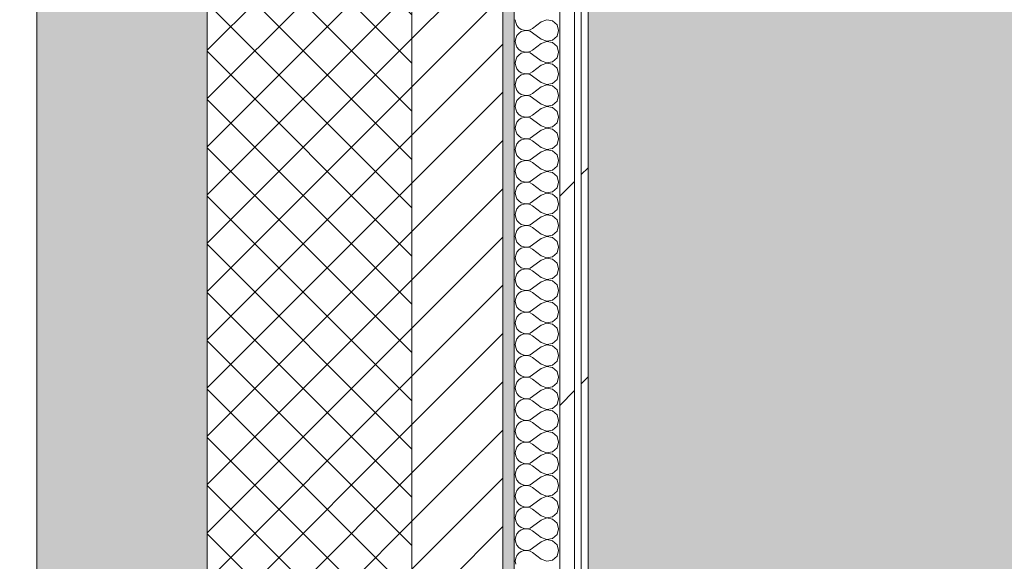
# Model space of a CAD drawing. Header units: millimetres. Extents: x -40968 to 13979, y -19284 to 4746.
# Tile 202 of 256: x -2116 to -1250, y -10419 to -9943. Entities that reach past the tile are written whole.
import ezdxf

# ---------------------------------------------------------------- set-up
doc = ezdxf.new("R2010")
doc.units = ezdxf.units.MM
doc.header["$MEASUREMENT"] = 0
doc.linetypes.add('Wipeout_Contour', pattern=[1000, 0, -1000])
for name, color, linetype in [('12_FAÇ_Façana', 7, 'Continuous'), ('Nuevo_08_E_Envans secs', 7, 'Continuous'), ('Nuevo_14_PAV_Soft Light Grey 0554', 7, 'Continuous')]:
    doc.layers.add(name, color=color, linetype=linetype)
for name, color, linetype, lineweight, true_color in [('12_FAÇ_Façana_Pluma_Nº__102', 7, 'Continuous', 5, 0xcccccc), ('12_FAÇ_Façana_Pluma_Nº__174', 7, 'Continuous', 13, 0xe4ad2c), ('12_FAÇ_Façana_Pluma_Nº__176', 7, 'Continuous', 15, 0x93a0c6), ('Nuevo_08_E_Envans secs_Pluma_Nº__102', 7, 'Continuous', 5, 0xcccccc), ('Nuevo_08_E_Envans secs_Pluma_Nº__171', 171, 'Continuous', 13, 0xaaaaff), ('Nuevo_08_E_Envans secs_Pluma_Nº__177', 7, 'Continuous', 15, 0xf7e046), ('Nuevo_14_PAV_Soft Light Grey 0554_Pluma_Nº__245', 7, 'Continuous', 13, 0xe8e8e8)]:
    doc.layers.add(name, color=color, linetype=linetype, lineweight=lineweight, true_color=true_color)
for name, color, linetype, lineweight in [('12_FAÇ_Façana_Pluma_Nº__2', 8, 'Continuous', 5), ('12_FAÇ_Façana_Pluma_Nº__7', 7, 'Continuous', 5), ('Nuevo_08_E_Envans secs_Pluma_Nº__1', 7, 'Continuous', 5)]:
    doc.layers.add(name, color=color, linetype=linetype, lineweight=lineweight)
pattern_1 = [(45, (0, 0), (-183.848, 183.848), [195, -65]), (45, (7e-14, 183.85), (-183.848, 183.848), [195, -65])]

# ---------------------------------------------------------------- blocks, each defined once
blk = doc.blocks.new('Forjado_1_1', base_point=(-23046.79, -1194.06))
at = {"layer": 'Nuevo_14_PAV_Soft Light Grey 0554_Pluma_Nº__245', "linetype": 'Continuous', "lineweight": 0, "true_color": 0xe8e8e8}
h = blk.add_hatch(color=254, dxfattribs=at)
h.paths.add_polyline_path([(-23046.79, -1194.06), (-1631.11, -1193.63), (-1631.11, -6938.97), (-1556.11, -6938.97), (-1556.11, -7503.98), (-1616.26, -7503.98), (-1616.05, -11935.98), (-1564.89, -11935.98), (-1564.89, -12491.98), (-2024.11, -12491.98), (-2024.11, -12338.98), (-6997.39, -12338.98), (-6997.39, -12391.98), (-3637.68, -12391.98), (-3638.94, -13690.72), (-3644.87, -17130.96), (428.17, -17130.98), (428.89, -16788.98), (778.89, -16788.98), (778.35, -17142.97), (2622.91, -17145.82), (2623.01, -17079.79), (3389.91, -17080.98), (3389.61, -17276.98), (5489.84, -17280.21), (5489.84, -17141.49), (5763.89, -17141.49), (5763.89, -16738.98), (6378.89, -16738.98), (6378.89, -12488.98), (5778.89, -12488.98), (5779.74, -11938.87), (6782.11, -11938.85), (6782.11, -9207.42), (6082.11, -9207.42), (6016.11, -7504.98), (6016.11, -9073.42), (2073.42, -9073.42), (2073.42, -5267.32), (5998.89, -5267.32), (5998.89, -1708.98), (5884.89, -967.98), (7332.11, -967.98), (7332.11, 1999.55), (-28277.4, 1999.55), (-23028.39, 1969.01)])
h.paths.add_polyline_path([(492.89, -5267.32), (1951.42, -5267.32), (1951.42, -9073.42), (492.89, -9073.42)], flags=0)
at = {"layer": 'Nuevo_14_PAV_Soft Light Grey 0554_Pluma_Nº__245', "color": 254, "linetype": 'Continuous', "lineweight": 13, "true_color": 0xe8e8e8, "flags": 128}
blk.add_lwpolyline([(428.17, -17130.98), (-3644.87, -17130.96), (-3638.94, -13690.72), (-3637.68, -12391.98), (-6997.39, -12391.98), (-6997.39, -12338.98), (-2024.11, -12338.98), (-2024.11, -12491.98), (-1564.89, -12491.98), (-1564.89, -11935.98), (-1616.05, -11935.98), (-1616.26, -7503.98), (-1556.11, -7503.98), (-1556.11, -6938.97), (-1631.11, -6938.97), (-1631.11, -1193.63), (-23046.79, -1194.06)], dxfattribs=at)
blk = doc.blocks.new('Muro_1_1', base_point=(-1681.11, -1193.98))
at = {"layer": '12_FAÇ_Façana_Pluma_Nº__102', "linetype": 'Continuous', "lineweight": 0, "true_color": 0xe5e5e5}
blk.add_hatch(color=254, dxfattribs=at).paths.add_polyline_path([(-2101.11, -10658.98), (-1951.11, -10658.98), (-1951.11, -7438.98), (-1971.11, -7438.98), (-1971.11, -6988.97), (-1951.11, -6988.97), (-1951.11, -1638.98), (-2101.11, -1638.98)])
at = {"layer": '12_FAÇ_Façana_Pluma_Nº__174', "linetype": 'Continuous', "lineweight": 13, "true_color": 0xe4ad2c}
h = blk.add_hatch(dxfattribs=at)
h.set_pattern_fill('SATE_Aislamiento_0001', color=42, style=0, pattern_type=2)
h.set_pattern_definition([(45, (0, 0), (-21.2132, 21.2132), []), (135, (0, 0), (21.2132, 21.2132), [])])
h.paths.add_polyline_path([(-1951.11, -7438.98), (-1951.11, -10658.98), (-1771.11, -10658.98), (-1771.11, -7438.98)])
at = {"layer": '12_FAÇ_Façana_Pluma_Nº__176', "linetype": 'Continuous', "lineweight": 0, "true_color": 0x495063}
blk.add_hatch(color=251, dxfattribs=at).paths.add_polyline_path([(-1691.11, -7438.98), (-1691.11, -10658.98), (-1681.11, -10658.98), (-1681.11, -7438.98)])
at = {"layer": '12_FAÇ_Façana_Pluma_Nº__2', "linetype": 'Continuous', "lineweight": 5}
h = blk.add_hatch(dxfattribs=at)
h.set_pattern_fill('Ceramic_0001', color=8, style=0, pattern_type=2)
h.set_pattern_definition([(45, (0, 0), (-21.2132, 21.2132), [])])
h.paths.add_polyline_path([(-1771.11, -7438.98), (-1771.11, -10658.98), (-1691.11, -10658.98), (-1691.11, -7438.98)])
at = {"layer": '12_FAÇ_Façana_Pluma_Nº__7', "color": 7, "linetype": 'Continuous', "lineweight": 5}
for p, q in [((-1951.11, -7438.98), (-1951.11, -10658.98)), ((-1771.11, -10658.98), (-1771.11, -7438.98)), ((-1691.11, -10658.98), (-1691.11, -7438.98))]:
    blk.add_line(p, q, dxfattribs=at)
at = {"layer": '12_FAÇ_Façana_Pluma_Nº__7', "color": 7, "linetype": 'Continuous', "lineweight": 5, "flags": 128}
for points in [[(-2101.11, -1638.98), (-2101.11, -10658.98)], [(-1681.11, -10658.98), (-1681.11, -7438.98)]]:
    blk.add_lwpolyline(points, dxfattribs=at)
blk = doc.blocks.new('*X363')
at = {"layer": 'Nuevo_08_E_Envans secs_Pluma_Nº__102', "color": 254, "linetype": 'Continuous', "lineweight": 5, "true_color": 0xcccccc}
for p, q in [((-1680.16, -9942.86), (-1679.79, -9945.46)), ((-1652.44, -9942.9), (-1657.3, -9944.76)), ((-1647.33, -9943.86), (-1652.44, -9942.9)), ((-1679.79, -9945.46), (-1678.73, -9947.86)), ((-1678.73, -9947.86), (-1677.06, -9949.89)), ((-1677.06, -9949.89), (-1674.89, -9951.38)), ((-1674.89, -9951.38), (-1672.4, -9952.22)), ((-1667.22, -9951.75), (-1664.92, -9950.48)), ((-1657.3, -9944.76), (-1664.92, -9950.48)), ((-1643.48, -9947.37), (-1647.33, -9943.86)), ((-1642.06, -9952.38), (-1643.48, -9947.37)), ((-1679.79, -9959.3), (-1680.16, -9961.9)), ((-1678.73, -9956.9), (-1679.79, -9959.3)), ((-1677.06, -9954.87), (-1678.73, -9956.9)), ((-1674.89, -9953.39), (-1677.06, -9954.87)), ((-1672.4, -9952.55), (-1674.89, -9953.39)), ((-1672.4, -9952.22), (-1669.78, -9952.34)), ((-1669.78, -9952.42), (-1672.4, -9952.55)), ((-1669.78, -9952.34), (-1667.22, -9951.75)), ((-1667.22, -9953.01), (-1669.78, -9952.42)), ((-1664.92, -9954.29), (-1667.22, -9953.01)), ((-1657.3, -9960), (-1664.92, -9954.29)), ((-1657.3, -9960), (-1652.44, -9961.87)), ((-1647.33, -9960.9), (-1643.48, -9957.39)), ((-1643.48, -9957.39), (-1642.06, -9952.38)), ((-1680.16, -9961.9), (-1679.79, -9964.51)), ((-1679.79, -9964.51), (-1678.73, -9966.91)), ((-1678.73, -9966.91), (-1677.06, -9968.94)), ((-1657.3, -9963.81), (-1664.92, -9969.52)), ((-1652.44, -9961.94), (-1657.3, -9963.81)), ((-1652.44, -9961.87), (-1647.33, -9960.9)), ((-1647.33, -9962.91), (-1652.44, -9961.94)), ((-1643.48, -9966.42), (-1647.33, -9962.91)), ((-1642.06, -9971.43), (-1643.48, -9966.42)), ((-1678.73, -9975.95), (-1679.79, -9978.35)), ((-1677.06, -9973.92), (-1678.73, -9975.95)), ((-1677.06, -9968.94), (-1674.89, -9970.42)), ((-1674.89, -9972.43), (-1677.06, -9973.92)), ((-1674.89, -9970.42), (-1672.4, -9971.26)), ((-1672.4, -9971.59), (-1674.89, -9972.43)), ((-1672.4, -9971.26), (-1669.78, -9971.39)), ((-1669.78, -9971.47), (-1672.4, -9971.59)), ((-1669.78, -9971.39), (-1667.22, -9970.8)), ((-1667.22, -9972.06), (-1669.78, -9971.47)), ((-1667.22, -9970.8), (-1664.92, -9969.52)), ((-1664.92, -9973.33), (-1667.22, -9972.06)), ((-1657.3, -9979.05), (-1664.92, -9973.33)), ((-1647.33, -9979.95), (-1643.48, -9976.44)), ((-1643.48, -9976.44), (-1642.06, -9971.43)), ((-1679.79, -9978.35), (-1680.16, -9980.95)), ((-1680.16, -9980.95), (-1679.79, -9983.55)), ((-1679.79, -9983.55), (-1678.73, -9985.96)), ((-1678.73, -9985.96), (-1677.06, -9987.98)), ((-1657.3, -9982.86), (-1664.92, -9988.57)), ((-1657.3, -9979.05), (-1652.44, -9980.91)), ((-1652.44, -9980.99), (-1657.3, -9982.86)), ((-1652.44, -9980.91), (-1647.33, -9979.95)), ((-1647.33, -9981.96), (-1652.44, -9980.99)), ((-1643.48, -9985.47), (-1647.33, -9981.96)), ((-1642.06, -9990.48), (-1643.48, -9985.47)), ((-1677.06, -9992.97), (-1678.73, -9994.99)), ((-1677.06, -9987.98), (-1674.89, -9989.47)), ((-1674.89, -9991.48), (-1677.06, -9992.97)), ((-1674.89, -9989.47), (-1672.4, -9990.31)), ((-1672.4, -9990.64), (-1674.89, -9991.48)), ((-1672.4, -9990.31), (-1669.78, -9990.44)), ((-1669.78, -9990.51), (-1672.4, -9990.64)), ((-1669.78, -9990.44), (-1667.22, -9989.84)), ((-1667.22, -9991.11), (-1669.78, -9990.51)), ((-1667.22, -9989.84), (-1664.92, -9988.57)), ((-1664.92, -9992.38), (-1667.22, -9991.11)), ((-1657.3, -9998.1), (-1664.92, -9992.38)), ((-1643.48, -9995.48), (-1642.06, -9990.48)), ((-1679.79, -9997.4), (-1680.16, -10000)), ((-1680.16, -10000), (-1679.79, -10002.6)), ((-1678.73, -9994.99), (-1679.79, -9997.4)), ((-1679.79, -10002.6), (-1678.73, -10005.01)), ((-1657.3, -10001.9), (-1664.92, -10007.62)), ((-1657.3, -9998.1), (-1652.44, -9999.96)), ((-1652.44, -10000.04), (-1657.3, -10001.9)), ((-1652.44, -9999.96), (-1647.33, -9998.99)), ((-1647.33, -10001.01), (-1652.44, -10000.04)), ((-1647.33, -9998.99), (-1643.48, -9995.48)), ((-1643.48, -10004.52), (-1647.33, -10001.01)), ((-1678.73, -10005.01), (-1677.06, -10007.03)), ((-1677.06, -10012.02), (-1678.73, -10014.04)), ((-1677.06, -10007.03), (-1674.89, -10008.52)), ((-1674.89, -10010.53), (-1677.06, -10012.02)), ((-1674.89, -10008.52), (-1672.4, -10009.36)), ((-1672.4, -10009.69), (-1674.89, -10010.53)), ((-1672.4, -10009.36), (-1669.78, -10009.49)), ((-1669.78, -10009.56), (-1672.4, -10009.69)), ((-1669.78, -10009.49), (-1667.22, -10008.89)), ((-1667.22, -10010.16), (-1669.78, -10009.56)), ((-1667.22, -10008.89), (-1664.92, -10007.62)), ((-1664.92, -10011.43), (-1667.22, -10010.16)), ((-1657.3, -10017.14), (-1664.92, -10011.43)), ((-1642.06, -10009.52), (-1643.48, -10004.52)), ((-1643.48, -10014.53), (-1642.06, -10009.52)), ((-1679.79, -10016.45), (-1680.16, -10019.05)), ((-1680.16, -10019.05), (-1679.79, -10021.65)), ((-1678.73, -10014.04), (-1679.79, -10016.45)), ((-1657.3, -10017.14), (-1652.44, -10019.01)), ((-1652.44, -10019.09), (-1657.3, -10020.95)), ((-1652.44, -10019.01), (-1647.33, -10018.04)), ((-1647.33, -10020.05), (-1652.44, -10019.09)), ((-1647.33, -10018.04), (-1643.48, -10014.53)), ((-1643.48, -10023.56), (-1647.33, -10020.05)), ((-1679.79, -10021.65), (-1678.73, -10024.05)), ((-1678.73, -10024.05), (-1677.06, -10026.08)), ((-1677.06, -10026.08), (-1674.89, -10027.57)), ((-1674.89, -10027.57), (-1672.4, -10028.41)), ((-1672.4, -10028.74), (-1674.89, -10029.58)), ((-1672.4, -10028.41), (-1669.78, -10028.53)), ((-1669.78, -10028.61), (-1672.4, -10028.74)), ((-1669.78, -10028.53), (-1667.22, -10027.94)), ((-1667.22, -10029.2), (-1669.78, -10028.61)), ((-1667.22, -10027.94), (-1664.92, -10026.67)), ((-1664.92, -10030.48), (-1667.22, -10029.2)), ((-1657.3, -10020.95), (-1664.92, -10026.67)), ((-1642.06, -10028.57), (-1643.48, -10023.56)), ((-1643.48, -10033.58), (-1642.06, -10028.57)), ((-1679.79, -10035.49), (-1680.16, -10038.1)), ((-1680.16, -10038.1), (-1679.79, -10040.7)), ((-1678.73, -10033.09), (-1679.79, -10035.49)), ((-1677.06, -10031.06), (-1678.73, -10033.09)), ((-1674.89, -10029.58), (-1677.06, -10031.06)), ((-1657.3, -10036.19), (-1664.92, -10030.48)), ((-1657.3, -10036.19), (-1652.44, -10038.06)), ((-1652.44, -10038.13), (-1657.3, -10040)), ((-1652.44, -10038.06), (-1647.33, -10037.09)), ((-1647.33, -10039.1), (-1652.44, -10038.13)), ((-1647.33, -10037.09), (-1643.48, -10033.58)), ((-1679.79, -10040.7), (-1678.73, -10043.1)), ((-1678.73, -10043.1), (-1677.06, -10045.13)), ((-1677.06, -10045.13), (-1674.89, -10046.61)), ((-1674.89, -10046.61), (-1672.4, -10047.45)), ((-1667.22, -10046.99), (-1664.92, -10045.71)), ((-1657.3, -10040), (-1664.92, -10045.71)), ((-1643.48, -10042.61), (-1647.33, -10039.1)), ((-1642.06, -10047.62), (-1643.48, -10042.61)), ((-1679.79, -10054.54), (-1680.16, -10057.14)), ((-1678.73, -10052.14), (-1679.79, -10054.54)), ((-1677.06, -10050.11), (-1678.73, -10052.14)), ((-1674.89, -10048.62), (-1677.06, -10050.11)), ((-1672.4, -10047.78), (-1674.89, -10048.62)), ((-1672.4, -10047.45), (-1669.78, -10047.58)), ((-1669.78, -10047.66), (-1672.4, -10047.78)), ((-1669.78, -10047.58), (-1667.22, -10046.99)), ((-1667.22, -10048.25), (-1669.78, -10047.66)), ((-1664.92, -10049.52), (-1667.22, -10048.25)), ((-1657.3, -10055.24), (-1664.92, -10049.52)), ((-1657.3, -10055.24), (-1652.44, -10057.1)), ((-1647.33, -10056.14), (-1643.48, -10052.63)), ((-1643.48, -10052.63), (-1642.06, -10047.62)), ((-1680.16, -10057.14), (-1679.79, -10059.75)), ((-1679.79, -10059.75), (-1678.73, -10062.15)), ((-1678.73, -10062.15), (-1677.06, -10064.17)), ((-1677.06, -10064.17), (-1674.89, -10065.66)), ((-1657.3, -10059.05), (-1664.92, -10064.76)), ((-1652.44, -10057.18), (-1657.3, -10059.05)), ((-1652.44, -10057.1), (-1647.33, -10056.14)), ((-1647.33, -10058.15), (-1652.44, -10057.18)), ((-1643.48, -10061.66), (-1647.33, -10058.15)), ((-1642.06, -10066.67), (-1643.48, -10061.66)), ((-1678.73, -10071.18), (-1679.79, -10073.59)), ((-1677.06, -10069.16), (-1678.73, -10071.18)), ((-1674.89, -10067.67), (-1677.06, -10069.16)), ((-1674.89, -10065.66), (-1672.4, -10066.5)), ((-1672.4, -10066.83), (-1674.89, -10067.67)), ((-1672.4, -10066.5), (-1669.78, -10066.63)), ((-1669.78, -10066.71), (-1672.4, -10066.83)), ((-1669.78, -10066.63), (-1667.22, -10066.03)), ((-1667.22, -10067.3), (-1669.78, -10066.71)), ((-1667.22, -10066.03), (-1664.92, -10064.76)), ((-1664.92, -10068.57), (-1667.22, -10067.3)), ((-1657.3, -10074.29), (-1664.92, -10068.57)), ((-1647.33, -10075.19), (-1643.48, -10071.67)), ((-1643.48, -10071.67), (-1642.06, -10066.67)), ((-1679.79, -10073.59), (-1680.16, -10076.19)), ((-1680.16, -10076.19), (-1679.79, -10078.79)), ((-1679.79, -10078.79), (-1678.73, -10081.2)), ((-1678.73, -10081.2), (-1677.06, -10083.22)), ((-1657.3, -10078.1), (-1664.92, -10083.81)), ((-1657.3, -10074.29), (-1652.44, -10076.15)), ((-1652.44, -10076.23), (-1657.3, -10078.1)), ((-1652.44, -10076.15), (-1647.33, -10075.19)), ((-1647.33, -10077.2), (-1652.44, -10076.23)), ((-1643.48, -10080.71), (-1647.33, -10077.2)), ((-1642.06, -10085.71), (-1643.48, -10080.71)), ((-1677.06, -10088.21), (-1678.73, -10090.23)), ((-1677.06, -10083.22), (-1674.89, -10084.71)), ((-1674.89, -10086.72), (-1677.06, -10088.21)), ((-1674.89, -10084.71), (-1672.4, -10085.55)), ((-1672.4, -10085.88), (-1674.89, -10086.72)), ((-1672.4, -10085.55), (-1669.78, -10085.68)), ((-1669.78, -10085.75), (-1672.4, -10085.88)), ((-1669.78, -10085.68), (-1667.22, -10085.08)), ((-1667.22, -10086.35), (-1669.78, -10085.75)), ((-1667.22, -10085.08), (-1664.92, -10083.81)), ((-1664.92, -10087.62), (-1667.22, -10086.35)), ((-1657.3, -10093.33), (-1664.92, -10087.62)), ((-1643.48, -10090.72), (-1642.06, -10085.71)), ((-1679.79, -10092.64), (-1680.16, -10095.24)), ((-1680.16, -10095.24), (-1679.79, -10097.84)), ((-1678.73, -10090.23), (-1679.79, -10092.64)), ((-1679.79, -10097.84), (-1678.73, -10100.25)), ((-1657.3, -10097.14), (-1664.92, -10102.86)), ((-1657.3, -10093.33), (-1652.44, -10095.2)), ((-1652.44, -10095.28), (-1657.3, -10097.14)), ((-1652.44, -10095.2), (-1647.33, -10094.23)), ((-1647.33, -10096.24), (-1652.44, -10095.28)), ((-1647.33, -10094.23), (-1643.48, -10090.72)), ((-1643.48, -10099.75), (-1647.33, -10096.24)), ((-1678.73, -10100.25), (-1677.06, -10102.27)), ((-1677.06, -10107.26), (-1678.73, -10109.28)), ((-1677.06, -10102.27), (-1674.89, -10103.76)), ((-1674.89, -10105.77), (-1677.06, -10107.26)), ((-1674.89, -10103.76), (-1672.4, -10104.6)), ((-1672.4, -10104.93), (-1674.89, -10105.77)), ((-1672.4, -10104.6), (-1669.78, -10104.72)), ((-1669.78, -10104.8), (-1672.4, -10104.93)), ((-1669.78, -10104.72), (-1667.22, -10104.13)), ((-1667.22, -10105.4), (-1669.78, -10104.8)), ((-1667.22, -10104.13), (-1664.92, -10102.86)), ((-1664.92, -10106.67), (-1667.22, -10105.4)), ((-1657.3, -10112.38), (-1664.92, -10106.67)), ((-1642.06, -10104.76), (-1643.48, -10099.75)), ((-1643.48, -10109.77), (-1642.06, -10104.76)), ((-1679.79, -10111.68), (-1680.16, -10114.29)), ((-1680.16, -10114.29), (-1679.79, -10116.89)), ((-1678.73, -10109.28), (-1679.79, -10111.68)), ((-1657.3, -10112.38), (-1652.44, -10114.25)), ((-1652.44, -10114.32), (-1657.3, -10116.19)), ((-1652.44, -10114.25), (-1647.33, -10113.28)), ((-1647.33, -10115.29), (-1652.44, -10114.32)), ((-1647.33, -10113.28), (-1643.48, -10109.77)), ((-1643.48, -10118.8), (-1647.33, -10115.29)), ((-1679.79, -10116.89), (-1678.73, -10119.29)), ((-1678.73, -10119.29), (-1677.06, -10121.32)), ((-1677.06, -10121.32), (-1674.89, -10122.8)), ((-1674.89, -10122.8), (-1672.4, -10123.64)), ((-1672.4, -10123.98), (-1674.89, -10124.81)), ((-1672.4, -10123.64), (-1669.78, -10123.77)), ((-1669.78, -10123.85), (-1672.4, -10123.98)), ((-1669.78, -10123.77), (-1667.22, -10123.18)), ((-1667.22, -10124.44), (-1669.78, -10123.85)), ((-1667.22, -10123.18), (-1664.92, -10121.9)), ((-1664.92, -10125.71), (-1667.22, -10124.44)), ((-1657.3, -10116.19), (-1664.92, -10121.9)), ((-1642.06, -10123.81), (-1643.48, -10118.8)), ((-1643.48, -10128.82), (-1642.06, -10123.81)), ((-1679.79, -10130.73), (-1680.16, -10133.33)), ((-1680.16, -10133.33), (-1679.79, -10135.94)), ((-1678.73, -10128.33), (-1679.79, -10130.73)), ((-1677.06, -10126.3), (-1678.73, -10128.33)), ((-1674.89, -10124.81), (-1677.06, -10126.3)), ((-1657.3, -10131.43), (-1664.92, -10125.71)), ((-1657.3, -10131.43), (-1652.44, -10133.29)), ((-1652.44, -10133.37), (-1657.3, -10135.24)), ((-1652.44, -10133.29), (-1647.33, -10132.33)), ((-1647.33, -10134.34), (-1652.44, -10133.37)), ((-1647.33, -10132.33), (-1643.48, -10128.82)), ((-1679.79, -10135.94), (-1678.73, -10138.34)), ((-1678.73, -10138.34), (-1677.06, -10140.36)), ((-1677.06, -10140.36), (-1674.89, -10141.85)), ((-1674.89, -10141.85), (-1672.4, -10142.69)), ((-1667.22, -10142.22), (-1664.92, -10140.95)), ((-1657.3, -10135.24), (-1664.92, -10140.95)), ((-1643.48, -10137.85), (-1647.33, -10134.34)), ((-1642.06, -10142.86), (-1643.48, -10137.85)), ((-1679.79, -10149.78), (-1680.16, -10152.38)), ((-1678.73, -10147.37), (-1679.79, -10149.78)), ((-1677.06, -10145.35), (-1678.73, -10147.37)), ((-1674.89, -10143.86), (-1677.06, -10145.35)), ((-1672.4, -10143.02), (-1674.89, -10143.86)), ((-1672.4, -10142.69), (-1669.78, -10142.82)), ((-1669.78, -10142.9), (-1672.4, -10143.02)), ((-1669.78, -10142.82), (-1667.22, -10142.22)), ((-1667.22, -10143.49), (-1669.78, -10142.9)), ((-1664.92, -10144.76), (-1667.22, -10143.49)), ((-1657.3, -10150.48), (-1664.92, -10144.76)), ((-1657.3, -10150.48), (-1652.44, -10152.34)), ((-1647.33, -10151.38), (-1643.48, -10147.86)), ((-1643.48, -10147.86), (-1642.06, -10142.86)), ((-1680.16, -10152.38), (-1679.79, -10154.98)), ((-1679.79, -10154.98), (-1678.73, -10157.39)), ((-1678.73, -10157.39), (-1677.06, -10159.41)), ((-1677.06, -10159.41), (-1674.89, -10160.9)), ((-1657.3, -10154.29), (-1664.92, -10160)), ((-1652.44, -10152.42), (-1657.3, -10154.29)), ((-1652.44, -10152.34), (-1647.33, -10151.38)), ((-1647.33, -10153.39), (-1652.44, -10152.42)), ((-1643.48, -10156.9), (-1647.33, -10153.39)), ((-1642.06, -10161.9), (-1643.48, -10156.9)), ((-1678.73, -10166.42), (-1679.79, -10168.83)), ((-1677.06, -10164.4), (-1678.73, -10166.42)), ((-1674.89, -10162.91), (-1677.06, -10164.4)), ((-1674.89, -10160.9), (-1672.4, -10161.74)), ((-1672.4, -10162.07), (-1674.89, -10162.91)), ((-1672.4, -10161.74), (-1669.78, -10161.87)), ((-1669.78, -10161.94), (-1672.4, -10162.07)), ((-1669.78, -10161.87), (-1667.22, -10161.27)), ((-1667.22, -10162.54), (-1669.78, -10161.94)), ((-1667.22, -10161.27), (-1664.92, -10160)), ((-1664.92, -10163.81), (-1667.22, -10162.54)), ((-1657.3, -10169.52), (-1664.92, -10163.81)), ((-1647.33, -10170.42), (-1643.48, -10166.91)), ((-1643.48, -10166.91), (-1642.06, -10161.9)), ((-1679.79, -10168.83), (-1680.16, -10171.43)), ((-1680.16, -10171.43), (-1679.79, -10174.03)), ((-1679.79, -10174.03), (-1678.73, -10176.44)), ((-1678.73, -10176.44), (-1677.06, -10178.46)), ((-1657.3, -10173.33), (-1664.92, -10179.05)), ((-1657.3, -10169.52), (-1652.44, -10171.39)), ((-1652.44, -10171.47), (-1657.3, -10173.33)), ((-1652.44, -10171.39), (-1647.33, -10170.42)), ((-1647.33, -10172.43), (-1652.44, -10171.47)), ((-1643.48, -10175.95), (-1647.33, -10172.43)), ((-1642.06, -10180.95), (-1643.48, -10175.95)), ((-1677.06, -10183.45), (-1678.73, -10185.47)), ((-1677.06, -10178.46), (-1674.89, -10179.95)), ((-1674.89, -10181.96), (-1677.06, -10183.45)), ((-1674.89, -10179.95), (-1672.4, -10180.79)), ((-1672.4, -10181.12), (-1674.89, -10181.96)), ((-1672.4, -10180.79), (-1669.78, -10180.91)), ((-1669.78, -10180.99), (-1672.4, -10181.12)), ((-1669.78, -10180.91), (-1667.22, -10180.32)), ((-1667.22, -10181.59), (-1669.78, -10180.99)), ((-1667.22, -10180.32), (-1664.92, -10179.05)), ((-1664.92, -10182.86), (-1667.22, -10181.59)), ((-1657.3, -10188.57), (-1664.92, -10182.86)), ((-1643.48, -10185.96), (-1642.06, -10180.95)), ((-1679.79, -10187.87), (-1680.16, -10190.48)), ((-1680.16, -10190.48), (-1679.79, -10193.08)), ((-1678.73, -10185.47), (-1679.79, -10187.87)), ((-1679.79, -10193.08), (-1678.73, -10195.48)), ((-1657.3, -10192.38), (-1664.92, -10198.1)), ((-1657.3, -10188.57), (-1652.44, -10190.44)), ((-1652.44, -10190.51), (-1657.3, -10192.38)), ((-1652.44, -10190.44), (-1647.33, -10189.47)), ((-1647.33, -10191.48), (-1652.44, -10190.51)), ((-1647.33, -10189.47), (-1643.48, -10185.96)), ((-1643.48, -10194.99), (-1647.33, -10191.48)), ((-1678.73, -10195.48), (-1677.06, -10197.51)), ((-1677.06, -10202.49), (-1678.73, -10204.52)), ((-1677.06, -10197.51), (-1674.89, -10198.99)), ((-1674.89, -10201.01), (-1677.06, -10202.49)), ((-1674.89, -10198.99), (-1672.4, -10199.83)), ((-1672.4, -10200.17), (-1674.89, -10201.01)), ((-1672.4, -10199.83), (-1669.78, -10199.96)), ((-1669.78, -10200.04), (-1672.4, -10200.17)), ((-1669.78, -10199.96), (-1667.22, -10199.37)), ((-1667.22, -10200.63), (-1669.78, -10200.04)), ((-1667.22, -10199.37), (-1664.92, -10198.1)), ((-1664.92, -10201.9), (-1667.22, -10200.63)), ((-1657.3, -10207.62), (-1664.92, -10201.9)), ((-1642.06, -10200), (-1643.48, -10194.99)), ((-1643.48, -10205.01), (-1642.06, -10200)), ((-1679.79, -10206.92), (-1680.16, -10209.52)), ((-1680.16, -10209.52), (-1679.79, -10212.13)), ((-1678.73, -10204.52), (-1679.79, -10206.92)), ((-1657.3, -10207.62), (-1652.44, -10209.49)), ((-1652.44, -10209.56), (-1657.3, -10211.43)), ((-1652.44, -10209.49), (-1647.33, -10208.52)), ((-1647.33, -10210.53), (-1652.44, -10209.56)), ((-1647.33, -10208.52), (-1643.48, -10205.01)), ((-1643.48, -10214.04), (-1647.33, -10210.53)), ((-1679.79, -10212.13), (-1678.73, -10214.53)), ((-1678.73, -10214.53), (-1677.06, -10216.55)), ((-1677.06, -10216.55), (-1674.89, -10218.04)), ((-1674.89, -10220.05), (-1677.06, -10221.54)), ((-1674.89, -10218.04), (-1672.4, -10218.88)), ((-1672.4, -10219.21), (-1674.89, -10220.05)), ((-1672.4, -10218.88), (-1669.78, -10219.01)), ((-1669.78, -10219.09), (-1672.4, -10219.21)), ((-1669.78, -10219.01), (-1667.22, -10218.41)), ((-1667.22, -10219.68), (-1669.78, -10219.09)), ((-1667.22, -10218.41), (-1664.92, -10217.14)), ((-1664.92, -10220.95), (-1667.22, -10219.68)), ((-1657.3, -10211.43), (-1664.92, -10217.14)), ((-1642.06, -10219.05), (-1643.48, -10214.04)), ((-1643.48, -10224.05), (-1642.06, -10219.05)), ((-1679.79, -10225.97), (-1680.16, -10228.57)), ((-1680.16, -10228.57), (-1679.79, -10231.17)), ((-1678.73, -10223.56), (-1679.79, -10225.97)), ((-1677.06, -10221.54), (-1678.73, -10223.56)), ((-1657.3, -10226.67), (-1664.92, -10220.95)), ((-1657.3, -10226.67), (-1652.44, -10228.53)), ((-1652.44, -10228.61), (-1657.3, -10230.48)), ((-1652.44, -10228.53), (-1647.33, -10227.57)), ((-1647.33, -10229.58), (-1652.44, -10228.61)), ((-1647.33, -10227.57), (-1643.48, -10224.05)), ((-1679.79, -10231.17), (-1678.73, -10233.58)), ((-1678.73, -10233.58), (-1677.06, -10235.6)), ((-1677.06, -10235.6), (-1674.89, -10237.09)), ((-1674.89, -10237.09), (-1672.4, -10237.93)), ((-1667.22, -10237.46), (-1664.92, -10236.19)), ((-1657.3, -10230.48), (-1664.92, -10236.19)), ((-1643.48, -10233.09), (-1647.33, -10229.58)), ((-1642.06, -10238.1), (-1643.48, -10233.09)), ((-1679.79, -10245.02), (-1680.16, -10247.62)), ((-1678.73, -10242.61), (-1679.79, -10245.02)), ((-1677.06, -10240.59), (-1678.73, -10242.61)), ((-1674.89, -10239.1), (-1677.06, -10240.59)), ((-1672.4, -10238.26), (-1674.89, -10239.1)), ((-1672.4, -10237.93), (-1669.78, -10238.06)), ((-1669.78, -10238.13), (-1672.4, -10238.26)), ((-1669.78, -10238.06), (-1667.22, -10237.46)), ((-1667.22, -10238.73), (-1669.78, -10238.13)), ((-1664.92, -10240), (-1667.22, -10238.73)), ((-1657.3, -10245.71), (-1664.92, -10240)), ((-1657.3, -10245.71), (-1652.44, -10247.58)), ((-1647.33, -10246.61), (-1643.48, -10243.1)), ((-1643.48, -10243.1), (-1642.06, -10238.1)), ((-1680.16, -10247.62), (-1679.79, -10250.22)), ((-1679.79, -10250.22), (-1678.73, -10252.63)), ((-1678.73, -10252.63), (-1677.06, -10254.65)), ((-1677.06, -10254.65), (-1674.89, -10256.14)), ((-1657.3, -10249.52), (-1664.92, -10255.24)), ((-1652.44, -10247.66), (-1657.3, -10249.52)), ((-1652.44, -10247.58), (-1647.33, -10246.61)), ((-1647.33, -10248.62), (-1652.44, -10247.66)), ((-1643.48, -10252.14), (-1647.33, -10248.62)), ((-1642.06, -10257.14), (-1643.48, -10252.14)), ((-1678.73, -10261.66), (-1679.79, -10264.06)), ((-1677.06, -10259.64), (-1678.73, -10261.66)), ((-1674.89, -10258.15), (-1677.06, -10259.64)), ((-1674.89, -10256.14), (-1672.4, -10256.98)), ((-1672.4, -10257.31), (-1674.89, -10258.15)), ((-1672.4, -10256.98), (-1669.78, -10257.1)), ((-1669.78, -10257.18), (-1672.4, -10257.31)), ((-1669.78, -10257.1), (-1667.22, -10256.51)), ((-1667.22, -10257.78), (-1669.78, -10257.18)), ((-1667.22, -10256.51), (-1664.92, -10255.24)), ((-1664.92, -10259.05), (-1667.22, -10257.78)), ((-1657.3, -10264.76), (-1664.92, -10259.05)), ((-1647.33, -10265.66), (-1643.48, -10262.15)), ((-1643.48, -10262.15), (-1642.06, -10257.14)), ((-1679.79, -10264.06), (-1680.16, -10266.67)), ((-1680.16, -10266.67), (-1679.79, -10269.27)), ((-1679.79, -10269.27), (-1678.73, -10271.67)), ((-1678.73, -10271.67), (-1677.06, -10273.7)), ((-1657.3, -10268.57), (-1664.92, -10274.29)), ((-1657.3, -10264.76), (-1652.44, -10266.63)), ((-1652.44, -10266.71), (-1657.3, -10268.57)), ((-1652.44, -10266.63), (-1647.33, -10265.66)), ((-1647.33, -10267.67), (-1652.44, -10266.71)), ((-1643.48, -10271.18), (-1647.33, -10267.67)), ((-1642.06, -10276.19), (-1643.48, -10271.18)), ((-1677.06, -10278.68), (-1678.73, -10280.71)), ((-1677.06, -10273.7), (-1674.89, -10275.19)), ((-1674.89, -10277.2), (-1677.06, -10278.68)), ((-1674.89, -10275.19), (-1672.4, -10276.02)), ((-1672.4, -10276.36), (-1674.89, -10277.2)), ((-1672.4, -10276.02), (-1669.78, -10276.15)), ((-1669.78, -10276.23), (-1672.4, -10276.36)), ((-1669.78, -10276.15), (-1667.22, -10275.56)), ((-1667.22, -10276.82), (-1669.78, -10276.23)), ((-1667.22, -10275.56), (-1664.92, -10274.29)), ((-1664.92, -10278.1), (-1667.22, -10276.82)), ((-1657.3, -10283.81), (-1664.92, -10278.1)), ((-1643.48, -10281.2), (-1642.06, -10276.19)), ((-1679.79, -10283.11), (-1680.16, -10285.71)), ((-1680.16, -10285.71), (-1679.79, -10288.32)), ((-1678.73, -10280.71), (-1679.79, -10283.11)), ((-1679.79, -10288.32), (-1678.73, -10290.72)), ((-1657.3, -10287.62), (-1664.92, -10293.33)), ((-1657.3, -10283.81), (-1652.44, -10285.68)), ((-1652.44, -10285.75), (-1657.3, -10287.62)), ((-1652.44, -10285.68), (-1647.33, -10284.71)), ((-1647.33, -10286.72), (-1652.44, -10285.75)), ((-1647.33, -10284.71), (-1643.48, -10281.2)), ((-1643.48, -10290.23), (-1647.33, -10286.72)), ((-1678.73, -10290.72), (-1677.06, -10292.74)), ((-1677.06, -10297.73), (-1678.73, -10299.75)), ((-1677.06, -10292.74), (-1674.89, -10294.23)), ((-1674.89, -10296.24), (-1677.06, -10297.73)), ((-1674.89, -10294.23), (-1672.4, -10295.07)), ((-1672.4, -10295.4), (-1674.89, -10296.24)), ((-1672.4, -10295.07), (-1669.78, -10295.2)), ((-1669.78, -10295.28), (-1672.4, -10295.4)), ((-1669.78, -10295.2), (-1667.22, -10294.6)), ((-1667.22, -10295.87), (-1669.78, -10295.28)), ((-1667.22, -10294.6), (-1664.92, -10293.33)), ((-1664.92, -10297.14), (-1667.22, -10295.87)), ((-1657.3, -10302.86), (-1664.92, -10297.14)), ((-1642.06, -10295.24), (-1643.48, -10290.23)), ((-1643.48, -10300.25), (-1642.06, -10295.24)), ((-1679.79, -10302.16), (-1680.16, -10304.76)), ((-1680.16, -10304.76), (-1679.79, -10307.36)), ((-1678.73, -10299.75), (-1679.79, -10302.16)), ((-1657.3, -10306.67), (-1664.92, -10312.38)), ((-1657.3, -10302.86), (-1652.44, -10304.72)), ((-1652.44, -10304.8), (-1657.3, -10306.67)), ((-1652.44, -10304.72), (-1647.33, -10303.76)), ((-1647.33, -10305.77), (-1652.44, -10304.8)), ((-1647.33, -10303.76), (-1643.48, -10300.25)), ((-1643.48, -10309.28), (-1647.33, -10305.77)), ((-1679.79, -10307.36), (-1678.73, -10309.77)), ((-1678.73, -10309.77), (-1677.06, -10311.79)), ((-1677.06, -10311.79), (-1674.89, -10313.28)), ((-1674.89, -10315.29), (-1677.06, -10316.78)), ((-1674.89, -10313.28), (-1672.4, -10314.12)), ((-1672.4, -10314.45), (-1674.89, -10315.29)), ((-1672.4, -10314.12), (-1669.78, -10314.25)), ((-1669.78, -10314.32), (-1672.4, -10314.45)), ((-1669.78, -10314.25), (-1667.22, -10313.65)), ((-1667.22, -10314.92), (-1669.78, -10314.32)), ((-1667.22, -10313.65), (-1664.92, -10312.38)), ((-1664.92, -10316.19), (-1667.22, -10314.92)), ((-1642.06, -10314.29), (-1643.48, -10309.28)), ((-1643.48, -10319.29), (-1642.06, -10314.29)), ((-1679.79, -10321.21), (-1680.16, -10323.81)), ((-1680.16, -10323.81), (-1679.79, -10326.41)), ((-1678.73, -10318.8), (-1679.79, -10321.21)), ((-1677.06, -10316.78), (-1678.73, -10318.8)), ((-1657.3, -10321.9), (-1664.92, -10316.19)), ((-1657.3, -10321.9), (-1652.44, -10323.77)), ((-1652.44, -10323.85), (-1657.3, -10325.71)), ((-1652.44, -10323.77), (-1647.33, -10322.8)), ((-1647.33, -10324.81), (-1652.44, -10323.85)), ((-1647.33, -10322.8), (-1643.48, -10319.29)), ((-1679.79, -10326.41), (-1678.73, -10328.82)), ((-1678.73, -10328.82), (-1677.06, -10330.84)), ((-1677.06, -10330.84), (-1674.89, -10332.33)), ((-1674.89, -10332.33), (-1672.4, -10333.17)), ((-1667.22, -10332.7), (-1664.92, -10331.43)), ((-1657.3, -10325.71), (-1664.92, -10331.43)), ((-1643.48, -10328.33), (-1647.33, -10324.81)), ((-1642.06, -10333.33), (-1643.48, -10328.33)), ((-1679.79, -10340.25), (-1680.16, -10342.86)), ((-1678.73, -10337.85), (-1679.79, -10340.25)), ((-1677.06, -10335.83), (-1678.73, -10337.85)), ((-1674.89, -10334.34), (-1677.06, -10335.83)), ((-1672.4, -10333.5), (-1674.89, -10334.34)), ((-1672.4, -10333.17), (-1669.78, -10333.29)), ((-1669.78, -10333.37), (-1672.4, -10333.5)), ((-1669.78, -10333.29), (-1667.22, -10332.7)), ((-1667.22, -10333.97), (-1669.78, -10333.37)), ((-1664.92, -10335.24), (-1667.22, -10333.97)), ((-1657.3, -10340.95), (-1664.92, -10335.24)), ((-1657.3, -10340.95), (-1652.44, -10342.82)), ((-1647.33, -10341.85), (-1643.48, -10338.34)), ((-1643.48, -10338.34), (-1642.06, -10333.33)), ((-1680.16, -10342.86), (-1679.79, -10345.46)), ((-1679.79, -10345.46), (-1678.73, -10347.86)), ((-1678.73, -10347.86), (-1677.06, -10349.89)), ((-1677.06, -10349.89), (-1674.89, -10351.38)), ((-1657.3, -10344.76), (-1664.92, -10350.48)), ((-1652.44, -10342.9), (-1657.3, -10344.76)), ((-1652.44, -10342.82), (-1647.33, -10341.85)), ((-1647.33, -10343.86), (-1652.44, -10342.9)), ((-1643.48, -10347.37), (-1647.33, -10343.86)), ((-1642.06, -10352.38), (-1643.48, -10347.37)), ((-1678.73, -10356.9), (-1679.79, -10359.3)), ((-1677.06, -10354.87), (-1678.73, -10356.9)), ((-1674.89, -10353.39), (-1677.06, -10354.87)), ((-1674.89, -10351.38), (-1672.4, -10352.22)), ((-1672.4, -10352.55), (-1674.89, -10353.39)), ((-1672.4, -10352.22), (-1669.78, -10352.34)), ((-1669.78, -10352.42), (-1672.4, -10352.55)), ((-1669.78, -10352.34), (-1667.22, -10351.75)), ((-1667.22, -10353.01), (-1669.78, -10352.42)), ((-1667.22, -10351.75), (-1664.92, -10350.48)), ((-1664.92, -10354.29), (-1667.22, -10353.01)), ((-1657.3, -10360), (-1664.92, -10354.29)), ((-1647.33, -10360.9), (-1643.48, -10357.39)), ((-1643.48, -10357.39), (-1642.06, -10352.38)), ((-1679.79, -10359.3), (-1680.16, -10361.9)), ((-1680.16, -10361.9), (-1679.79, -10364.51)), ((-1679.79, -10364.51), (-1678.73, -10366.91)), ((-1678.73, -10366.91), (-1677.06, -10368.94)), ((-1657.3, -10363.81), (-1664.92, -10369.52)), ((-1657.3, -10360), (-1652.44, -10361.87)), ((-1652.44, -10361.94), (-1657.3, -10363.81)), ((-1652.44, -10361.87), (-1647.33, -10360.9)), ((-1647.33, -10362.91), (-1652.44, -10361.94)), ((-1643.48, -10366.42), (-1647.33, -10362.91)), ((-1642.06, -10371.43), (-1643.48, -10366.42)), ((-1678.73, -10375.95), (-1679.79, -10378.35)), ((-1677.06, -10373.92), (-1678.73, -10375.95)), ((-1677.06, -10368.94), (-1674.89, -10370.42)), ((-1674.89, -10372.43), (-1677.06, -10373.92)), ((-1674.89, -10370.42), (-1672.4, -10371.26)), ((-1672.4, -10371.59), (-1674.89, -10372.43)), ((-1672.4, -10371.26), (-1669.78, -10371.39)), ((-1669.78, -10371.47), (-1672.4, -10371.59)), ((-1669.78, -10371.39), (-1667.22, -10370.8)), ((-1667.22, -10372.06), (-1669.78, -10371.47)), ((-1667.22, -10370.8), (-1664.92, -10369.52)), ((-1664.92, -10373.33), (-1667.22, -10372.06)), ((-1657.3, -10379.05), (-1664.92, -10373.33)), ((-1643.48, -10376.44), (-1642.06, -10371.43)), ((-1679.79, -10378.35), (-1680.16, -10380.95)), ((-1680.16, -10380.95), (-1679.79, -10383.55)), ((-1679.79, -10383.55), (-1678.73, -10385.96)), ((-1657.3, -10382.86), (-1664.92, -10388.57)), ((-1657.3, -10379.05), (-1652.44, -10380.91)), ((-1652.44, -10380.99), (-1657.3, -10382.86)), ((-1652.44, -10380.91), (-1647.33, -10379.95)), ((-1647.33, -10381.96), (-1652.44, -10380.99)), ((-1647.33, -10379.95), (-1643.48, -10376.44)), ((-1643.48, -10385.47), (-1647.33, -10381.96)), ((-1678.73, -10385.96), (-1677.06, -10387.98)), ((-1677.06, -10392.97), (-1678.73, -10394.99)), ((-1677.06, -10387.98), (-1674.89, -10389.47)), ((-1674.89, -10391.48), (-1677.06, -10392.97)), ((-1674.89, -10389.47), (-1672.4, -10390.31)), ((-1672.4, -10390.64), (-1674.89, -10391.48)), ((-1672.4, -10390.31), (-1669.78, -10390.44)), ((-1669.78, -10390.51), (-1672.4, -10390.64)), ((-1669.78, -10390.44), (-1667.22, -10389.84)), ((-1667.22, -10391.11), (-1669.78, -10390.51)), ((-1667.22, -10389.84), (-1664.92, -10388.57)), ((-1664.92, -10392.38), (-1667.22, -10391.11)), ((-1657.3, -10398.1), (-1664.92, -10392.38)), ((-1642.06, -10390.48), (-1643.48, -10385.47)), ((-1643.48, -10395.48), (-1642.06, -10390.48)), ((-1679.79, -10397.4), (-1680.16, -10400)), ((-1680.16, -10400), (-1679.79, -10402.6)), ((-1678.73, -10394.99), (-1679.79, -10397.4)), ((-1657.3, -10401.9), (-1664.92, -10407.62)), ((-1657.3, -10398.1), (-1652.44, -10399.96)), ((-1652.44, -10400.04), (-1657.3, -10401.9)), ((-1652.44, -10399.96), (-1647.33, -10398.99)), ((-1647.33, -10401.01), (-1652.44, -10400.04)), ((-1647.33, -10398.99), (-1643.48, -10395.48)), ((-1643.48, -10404.52), (-1647.33, -10401.01)), ((-1679.79, -10402.6), (-1678.73, -10405.01)), ((-1678.73, -10405.01), (-1677.06, -10407.03)), ((-1677.06, -10407.03), (-1674.89, -10408.52)), ((-1674.89, -10410.53), (-1677.06, -10412.02)), ((-1674.89, -10408.52), (-1672.4, -10409.36)), ((-1672.4, -10409.69), (-1674.89, -10410.53)), ((-1672.4, -10409.36), (-1669.78, -10409.49)), ((-1669.78, -10409.56), (-1672.4, -10409.69)), ((-1669.78, -10409.49), (-1667.22, -10408.89)), ((-1667.22, -10410.16), (-1669.78, -10409.56)), ((-1667.22, -10408.89), (-1664.92, -10407.62)), ((-1664.92, -10411.43), (-1667.22, -10410.16)), ((-1642.06, -10409.52), (-1643.48, -10404.52)), ((-1643.48, -10414.53), (-1642.06, -10409.52)), ((-1679.79, -10416.45), (-1680.16, -10419.05)), ((-1680.16, -10419.05), (-1679.79, -10421.65)), ((-1678.73, -10414.04), (-1679.79, -10416.45)), ((-1677.06, -10412.02), (-1678.73, -10414.04)), ((-1657.3, -10417.14), (-1664.92, -10411.43)), ((-1657.3, -10417.14), (-1652.44, -10419.01)), ((-1652.44, -10419.01), (-1647.33, -10418.04)), ((-1647.33, -10418.04), (-1643.48, -10414.53))]:
    blk.add_line(p, q, dxfattribs=at)
blk = doc.blocks.new('Muro_122_1', base_point=(-1616.11, -10658.98))
at = {"layer": 'Nuevo_08_E_Envans secs_Pluma_Nº__1', "color": 7, "linetype": 'Continuous', "lineweight": 5, "flags": 128}
blk.add_lwpolyline([(-1681.11, -7438.98), (-1681.11, -10658.98)], dxfattribs=at)
at = {"color": 254, "linetype": 'Wipeout_Contour', "lineweight": 0, "ltscale": 36800.017837}
blk.add_wipeout([(-1628.11, -10658.98), (-1628.11, -7438.98), (-1641.11, -7438.98), (-1641.11, -10658.98)], dxfattribs=at).dxf.layer = 'Nuevo_08_E_Envans secs'
at = {"color": 254, "linetype": 'Wipeout_Contour', "lineweight": 0, "ltscale": 36788.711064}
blk.add_wipeout([(-1616.11, -10658.98), (-1616.11, -7438.98), (-1622.11, -7438.98), (-1622.11, -10658.98)], dxfattribs=at).dxf.layer = 'Nuevo_08_E_Envans secs'
at = {"layer": 'Nuevo_08_E_Envans secs_Pluma_Nº__171', "linetype": 'Continuous', "lineweight": 13, "true_color": 0xaaaaff}
h = blk.add_hatch(dxfattribs=at)
h.set_pattern_fill('Panellat_HPL_0001', color=161, style=0, pattern_type=2)
h.set_pattern_definition(pattern_1)
h.paths.add_polyline_path([(-1616.11, -10658.98), (-1616.11, -7438.98), (-1622.11, -7438.98), (-1622.11, -10658.98)])
at = {"layer": 'Nuevo_08_E_Envans secs_Pluma_Nº__177', "linetype": 'Continuous', "lineweight": 15, "true_color": 0xf7e046}
h = blk.add_hatch(dxfattribs=at)
h.set_pattern_fill('Panellat_HPL_0001', color=53, style=0, pattern_type=2)
h.set_pattern_definition(pattern_1)
h.paths.add_polyline_path([(-1628.11, -10658.98), (-1628.11, -7438.98), (-1641.11, -7438.98), (-1641.11, -10658.98)])
at = {"layer": 'Nuevo_08_E_Envans secs_Pluma_Nº__1', "color": 7, "linetype": 'Continuous', "lineweight": 5}
for p, q in [((-1641.11, -10658.98), (-1641.11, -7438.98)), ((-1628.11, -10658.98), (-1628.11, -7438.98)), ((-1622.11, -10658.98), (-1622.11, -7438.98))]:
    blk.add_line(p, q, dxfattribs=at)
at = {"layer": 'Nuevo_08_E_Envans secs_Pluma_Nº__1', "color": 7, "linetype": 'Continuous', "lineweight": 5, "flags": 128}
blk.add_lwpolyline([(-1616.11, -10658.98), (-1616.11, -7438.98)], dxfattribs=at)
at = {"layer": 'Nuevo_08_E_Envans secs', "color": 7, "lineweight": 20}
blk.add_blockref('*X363', (0, 0), dxfattribs=at)

msp = doc.modelspace()

# ---------------------------------------------------------------- block references
at = {"layer": '12_FAÇ_Façana', "color": 7, "lineweight": 20}
msp.add_blockref('Muro_1_1', (-1681.11, -1193.98), dxfattribs=at)
at = {"layer": 'Nuevo_14_PAV_Soft Light Grey 0554', "color": 254, "linetype": 'Continuous', "lineweight": 13, "true_color": 0xe8e8e8}
msp.add_blockref('Forjado_1_1', (-23046.79, -1194.06), dxfattribs=at)

# ---------------------------------------------------------------- next in the draw order: block references
at = {"layer": 'Nuevo_08_E_Envans secs', "color": 7, "lineweight": 20}
msp.add_blockref('Muro_122_1', (-1616.11, -10658.98), dxfattribs=at)

doc.saveas('drawing.dxf')
